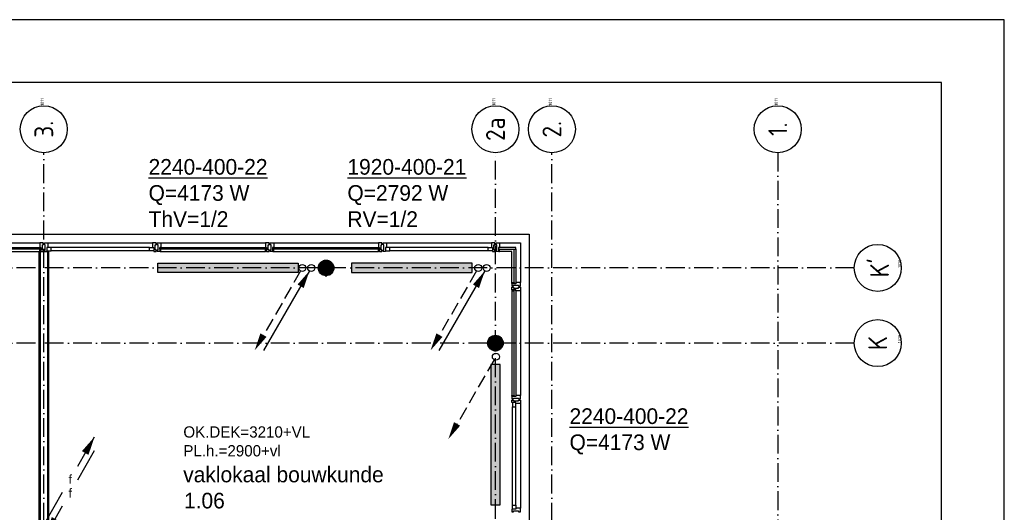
# Model space of a CAD drawing. Extents: x -41378 to 114803, y -24080 to 82188.
# Tile 137 of 137: x 99107 to 114803, y 74327 to 82188. Entities that reach past the tile are written whole.
import ezdxf
from ezdxf.enums import TextEntityAlignment as Align

# ---------------------------------------------------------------- set-up
doc = ezdxf.new("R2010")
doc.units = 0
doc.header["$LTSCALE"] = 50
doc.linetypes.add('2322107', pattern=[2000, 1000, 1000])
doc.linetypes.add('DASHDOT', pattern=[9, 6, -1.5, 0, -1.5])
doc.layers.get('0').update_dxf_attribs({"linetype": 'CONTINUOUS'})
for name, color, linetype in [('00KAD025', 2, 'CONTINUOUS'), ('00KAD070', 5, 'CONTINUOUS'), ('AL$7----_STRAMIEN', 1, 'DASHDOT'), ('AL21----_BUITENWAND', 4, 'CONTINUOUS'), ('AL22----_BINNENWAND', 7, 'CONTINUOUS'), ('AL28----_KONSTRUKTIE', 3, 'CONTINUOUS'), ('AL31----_BUITENKOZ', 7, 'CONTINUOUS'), ('ALN-----_BLOCKNAAM', 2, 'CONTINUOUS'), ('ALXAA---_GEWBETON', 12, 'CONTINUOUS'), ('ALXOU---_GLAS', 7, 'CONTINUOUS'), ('BOUW', 8, 'CONTINUOUS'), ('WI561---', 1, 'CONTINUOUS'), ('WL5448--', 4, 'CONTINUOUS'), ('WL561---', 4, 'CONTINUOUS'), ('WL561---_AANVOER', 4, 'CONTINUOUS'), ('WL561---_RETOUR', 4, 'CONTINUOUS')]:
    doc.layers.add(name, color=color, linetype=linetype)
doc.layers.get('0').freeze()
doc.styles.add('BURO-018', font='BUROFONT.shx', dxfattribs={"height": 90})
doc.styles.add('BURO-025', font='BUROFONT.shx', dxfattribs={"height": 250})
doc.styles.get("Standard").update_dxf_attribs({"font": 'ISOCP'})

# ---------------------------------------------------------------- blocks, each defined once
blk = doc.blocks.new('1011')
at = {"layer": 'AL$7----_STRAMIEN', "color": 7, "linetype": 'CONTINUOUS'}
blk.add_circle((-750, 0), 750, dxfattribs=at)
at = {"layer": 'ALN-----_BLOCKNAAM', "linetype": 'CONTINUOUS'}
blk.add_text('1011', height=100, dxfattribs=at).set_placement((0, 0))
blk = doc.blocks.new('1010')
at = {"layer": 'AL$7----_STRAMIEN', "color": 7, "linetype": 'CONTINUOUS'}
blk.add_circle((0, 750), 750, dxfattribs=at)
at = {"layer": 'ALN-----_BLOCKNAAM', "linetype": 'CONTINUOUS'}
blk.add_text('1010', height=100, dxfattribs=at).set_placement((0, 0))
blk = doc.blocks.new('2322401')
at = {"color": 0, "linetype": 'CONTINUOUS'}
for p, q in [((-0.5, 0.5, 1), (-0.5, 0.5)), ((-0.5, 0.5, 1), (-0.5, -0.5, 1)), ((0.5, 0.5, 1), (-0.5, 0.5, 1)), ((0.5, 0.5), (-0.5, 0.5)), ((-0.5, 0.5), (-0.5, -0.5)), ((0.5, 0.5, 1), (0.5, 0.5)), ((0.5, -0.5, 1), (0.5, 0.5, 1)), ((0.5, -0.5), (0.5, 0.5)), ((-0.5, -0.5, 1), (-0.5, -0.5)), ((-0.5, -0.5, 1), (0.5, -0.5, 1)), ((-0.5, -0.5), (0.5, -0.5)), ((0.5, -0.5, 1), (0.5, -0.5))]:
    blk.add_line(p, q, dxfattribs=at)
blk = doc.blocks.new('CVHATCH1')
at = {"color": 0, "linetype": 'CONTINUOUS'}
blk.add_solid([(-0.5, -0.5), (0.5, -0.5), (-0.5, 0.5), (0.5, 0.5)], dxfattribs=at)
blk = doc.blocks.new('LDV2108')
at = {"color": 0, "linetype": 'CONTINUOUS'}
for p, q in [((-0.25, -0.43), (-1.19, -2.06)), ((-1.56, -2.71), (-2.5, -4.33)), ((-2.87, -4.98), (-3.81, -6.6)), ((-4.19, -7.25), (-5.12, -8.88)), ((-5.5, -9.53), (-6.44, -11.15))]:
    blk.add_line(p, q, dxfattribs=at)
blk.add_lwpolyline([(-6.75, -11.69, 0, 1, 0), (-5.5, -9.53, 1, 1, 0)], format="xyseb", dxfattribs=at)
blk.add_circle((0, 0), 0.5, dxfattribs=at)
blk = doc.blocks.new('LDV4107')
at = {"color": 0, "linetype": 'CONTINUOUS'}
blk.add_line((-0.25, -0.43), (-6.75, -11.69), dxfattribs=at)
blk.add_lwpolyline([(-0.25, -0.43, 0, 1, 0), (-1.5, -2.6, 1, 1, 0)], format="xyseb", dxfattribs=at)
blk.add_circle((0, 0), 0.5, dxfattribs=at)
blk = doc.blocks.new('CVRINFO2')
at = {"color": 0, "linetype": 'CONTINUOUS', "style": 'BURO-025'}
for tag, p in [('CV_TEXT125', (0, 0)), ('CV_TEXT225', (0, -4.17)), ('CV_TEXT325', (0, -8.33)), ('CV_TEXT425', (0, -12.5))]:
    blk.add_attdef(tag, p, '', height=2.5, dxfattribs=at)
blk = doc.blocks.new('LDV3')
at = {"color": 0, "linetype": 'CONTINUOUS'}
for p, q in [((4.5, 7.79), (6.75, 11.69)), ((0.25, 0.43), (2.5, 4.33))]:
    blk.add_line(p, q, dxfattribs=at)
blk.add_lwpolyline([(0.25, 0.43, 0, 1, 0), (1.5, 2.6, 1, 1, 0)], format="xyseb", dxfattribs=at)
blk.add_circle((0, 0), 0.5, dxfattribs=at)
at = {"color": 0, "linetype": 'CONTINUOUS', "style": 'BURO-018'}
blk.add_attdef('LD_TEXT1', text='', height=1.8, dxfattribs=at).set_placement((3.5, 6.06), align=Align.MIDDLE)
blk = doc.blocks.new('LDV1')
at = {"color": 0, "linetype": 'CONTINUOUS'}
for p, q in [((4.5, 7.79), (6.75, 11.69)), ((0.25, 0.43), (2.5, 4.33))]:
    blk.add_line(p, q, dxfattribs=at)
blk.add_lwpolyline([(6.75, 11.69, 0, 1, 0), (5.5, 9.53, 1, 1, 0)], format="xyseb", dxfattribs=at)
blk.add_circle((0, 0), 0.5, dxfattribs=at)
at = {"color": 0, "linetype": 'CONTINUOUS', "style": 'BURO-018'}
blk.add_attdef('LD_TEXT1', text='', height=1.8, dxfattribs=at).set_placement((3.5, 6.06), align=Align.MIDDLE)

msp = doc.modelspace()

# ---------------------------------------------------------------- linework, layer by layer
at = {"layer": '00KAD025', "linetype": 'CONTINUOUS'}
for p, q in [((114803.4, 82187.6), (-41378.4, 82187.6)), ((114803.4, -1912.4), (114803.4, 82187.6))]:
    msp.add_line(p, q, dxfattribs=at)
at = {"layer": '00KAD070', "linetype": 'CONTINUOUS'}
for p, q in [((113803.4, 81187.6), (-40378.4, 81187.6)), ((113803.4, -912.4), (113803.4, 81187.6))]:
    msp.add_line(p, q, dxfattribs=at)
at = {"layer": 'AL$7----_STRAMIEN', "color": 1}
msp.add_line((111191, 80064.7), (111191, 43573), dxfattribs=at)
for points in [[(99491, 43573), (99491, 80064.7)], [(106691, 44078.9), (106691, 80064.7)], [(107591, 43573), (107591, 80064.7)], [(112410.4, 78227.3), (70480.4, 78227.3)], [(112410.4, 77027.3), (70480.4, 77027.3)]]:
    msp.add_lwpolyline(points, dxfattribs=at)
at = {"layer": 'AL21----_BUITENWAND', "color": 8}
for p, q in [((73751, 78767.3), (107231, 78767.3)), ((107231, 78767.3), (107231, 61147.3))]:
    msp.add_line(p, q, dxfattribs=at)
at = {"layer": 'AL22----_BINNENWAND', "color": 8}
for p, q in [((99416, 66320.3), (99416, 78487.3)), ((99416, 78487.3), (99566, 78487.3)), ((99566, 78487.3), (99566, 66320.3))]:
    msp.add_line(p, q, dxfattribs=at)
at = {"layer": 'AL22----_BINNENWAND', "color": 8, "linetype": 'CONTINUOUS'}
for p, q in [((99431, 78487.3), (99431, 66320.3)), ((99551, 78487.3), (99551, 66320.3))]:
    msp.add_line(p, q, dxfattribs=at)
at = {"layer": 'AL28----_KONSTRUKTIE', "color": 8}
for centre in [(103991, 78227.3), (106691, 77027.3)]:
    msp.add_circle(centre, 125, dxfattribs=at)
at = {"layer": 'AL31----_BUITENKOZ', "color": 8}
for p, q in [((97756, 78626.3), (99426, 78626.3)), ((97756, 78487.3), (99426, 78487.3)), ((99556, 78626.3), (101226, 78626.3)), ((101176, 78554.3), (99606, 78554.3)), ((101176, 78500.3), (99606, 78500.3)), ((101356, 78626.3), (103026, 78626.3)), ((101356, 78487.3), (103026, 78487.3)), ((103156, 78626.3), (104826, 78626.3)), ((103156, 78487.3), (104826, 78487.3)), ((104956, 78626.3), (106626, 78626.3)), ((106576, 78554.3), (105006, 78554.3)), ((106576, 78500.3), (105006, 78500.3)), ((106756, 78626.3), (107090, 78626.3)), ((106951, 78487.3), (106756, 78487.3)), ((106951, 77992.3), (106951, 78487.3)), ((107090, 78626.3), (107090, 77992.3)), ((106951, 77862.3), (106951, 76192.3)), ((107090, 77862.3), (107090, 76192.3)), ((106964, 74442.3), (106964, 76012.3)), ((107018, 74442.3), (107018, 76012.3)), ((107090, 76062.3), (107090, 74392.3))]:
    msp.add_line(p, q, dxfattribs=at)
at = {"layer": 'AL31----_BUITENKOZ', "color": 8, "linetype": 'CONTINUOUS'}
for p, q in [((99463.1, 78626.3), (99426, 78626.3)), ((99426, 78626.3), (99426, 78619.3)), ((99426, 78619.3), (99426, 78615.3)), ((99426, 78615.3), (99426, 78607.3)), ((99426, 78607.3), (99426, 78554.3)), ((99426, 78554.3), (99443, 78554.3)), ((99426, 78487.3), (99426, 78524.3)), ((99426, 78524.3), (99443, 78524.3)), ((99438, 78487.3), (99426, 78487.3)), ((99443, 78492.3), (99438, 78492.3)), ((99438, 78492.3), (99438, 78487.3)), ((99443, 78554.3), (99443, 78487.3)), ((99443, 78524.3), (99443, 78492.3)), ((99443, 78487.3), (99482, 78487.3)), ((99482, 78626.3), (99463.1, 78626.3)), ((99468, 78517.3), (99468, 78597.3)), ((99468, 78597.3), (99482, 78597.3)), ((99482, 78517.3), (99468, 78517.3)), ((99482, 78620.3), (99482, 78626.3)), ((99482, 78606.3), (99482, 78620.3)), ((99482, 78597.3), (99482, 78606.3)), ((99482, 78606.3), (99482, 78606.3)), ((99482, 78507.3), (99482, 78517.3)), ((99482, 78493.3), (99482, 78507.3)), ((99482, 78507.3), (99482, 78507.3)), ((99482, 78487.3), (99482, 78493.3)), ((99500, 78620.3), (99500, 78626.3)), ((99500, 78626.3), (99518.9, 78626.3)), ((99500, 78606.8), (99500, 78620.3)), ((99500, 78596.8), (99500, 78606.8)), ((99500, 78606.8), (99500, 78606.8)), ((99514, 78596.8), (99500, 78596.8)), ((99500, 78507.3), (99500, 78516.8)), ((99500, 78516.8), (99514, 78516.8)), ((99500, 78493.3), (99500, 78507.3)), ((99500, 78507.3), (99500, 78507.3)), ((99500, 78487.3), (99500, 78493.3)), ((99539, 78487.3), (99500, 78487.3)), ((99514, 78516.8), (99514, 78596.8)), ((99518.9, 78626.3), (99556, 78626.3)), ((99556, 78554.3), (99539, 78554.3)), ((99539, 78554.3), (99539, 78487.3)), ((99539, 78554.3), (99539, 78500.3)), ((99606, 78554.3), (99539, 78554.3)), ((99539, 78500.3), (99606, 78500.3)), ((99556, 78626.3), (99556, 78619.3)), ((99556, 78619.3), (99556, 78615.3)), ((99556, 78615.3), (99556, 78607.3)), ((99556, 78607.3), (99556, 78554.3)), ((99606, 78500.3), (99606, 78554.3)), ((101176, 78500.3), (101176, 78554.3)), ((101176, 78554.3), (101243, 78554.3)), ((101243, 78500.3), (101176, 78500.3)), ((101263.1, 78626.3), (101226, 78626.3)), ((101226, 78626.3), (101226, 78619.3)), ((101226, 78619.3), (101226, 78615.3)), ((101226, 78615.3), (101226, 78607.3)), ((101226, 78607.3), (101226, 78554.3)), ((101226, 78554.3), (101243, 78554.3)), ((101243, 78554.3), (101243, 78487.3)), ((101243, 78554.3), (101243, 78500.3)), ((101243, 78487.3), (101282, 78487.3)), ((101282, 78626.3), (101263.1, 78626.3)), ((101268, 78517.3), (101268, 78597.3)), ((101268, 78597.3), (101282, 78597.3)), ((101282, 78517.3), (101268, 78517.3)), ((101282, 78620.3), (101282, 78626.3)), ((101282, 78606.3), (101282, 78620.3)), ((101282, 78597.3), (101282, 78606.3)), ((101282, 78606.3), (101282, 78606.3)), ((101282, 78507.3), (101282, 78517.3)), ((101282, 78493.3), (101282, 78507.3)), ((101282, 78507.3), (101282, 78507.3)), ((101282, 78487.3), (101282, 78493.3)), ((101300, 78620.3), (101300, 78626.3)), ((101300, 78626.3), (101318.9, 78626.3)), ((101300, 78606.8), (101300, 78620.3)), ((101300, 78596.8), (101300, 78606.8)), ((101300, 78606.8), (101300, 78606.8)), ((101314, 78596.8), (101300, 78596.8)), ((101300, 78507.3), (101300, 78516.8)), ((101300, 78516.8), (101314, 78516.8)), ((101300, 78493.3), (101300, 78507.3)), ((101300, 78507.3), (101300, 78507.3)), ((101300, 78487.3), (101300, 78493.3)), ((101339, 78487.3), (101300, 78487.3)), ((101314, 78516.8), (101314, 78596.8)), ((101318.9, 78626.3), (101356, 78626.3)), ((101356, 78554.3), (101339, 78554.3)), ((101339, 78554.3), (101339, 78487.3)), ((101339, 78524.3), (101339, 78492.3)), ((101356, 78524.3), (101339, 78524.3)), ((101339, 78492.3), (101344, 78492.3)), ((101344, 78492.3), (101344, 78487.3)), ((101344, 78487.3), (101356, 78487.3)), ((101356, 78626.3), (101356, 78619.3)), ((101356, 78619.3), (101356, 78615.3)), ((101356, 78615.3), (101356, 78607.3)), ((101356, 78607.3), (101356, 78554.3)), ((101356, 78487.3), (101356, 78524.3)), ((103063.1, 78626.3), (103026, 78626.3)), ((103026, 78626.3), (103026, 78619.3)), ((103026, 78619.3), (103026, 78615.3)), ((103026, 78615.3), (103026, 78607.3)), ((103026, 78607.3), (103026, 78554.3)), ((103026, 78554.3), (103043, 78554.3)), ((103026, 78487.3), (103026, 78524.3)), ((103026, 78524.3), (103043, 78524.3)), ((103038, 78487.3), (103026, 78487.3)), ((103043, 78492.3), (103038, 78492.3)), ((103038, 78492.3), (103038, 78487.3)), ((103043, 78554.3), (103043, 78487.3)), ((103043, 78524.3), (103043, 78492.3)), ((103043, 78487.3), (103082, 78487.3)), ((103082, 78626.3), (103063.1, 78626.3)), ((103068, 78517.3), (103068, 78597.3)), ((103068, 78597.3), (103082, 78597.3)), ((103082, 78517.3), (103068, 78517.3)), ((103082, 78620.3), (103082, 78626.3)), ((103082, 78606.3), (103082, 78620.3)), ((103082, 78597.3), (103082, 78606.3)), ((103082, 78606.3), (103082, 78606.3)), ((103082, 78507.3), (103082, 78517.3)), ((103082, 78493.3), (103082, 78507.3)), ((103082, 78507.3), (103082, 78507.3)), ((103082, 78487.3), (103082, 78493.3)), ((103100, 78620.3), (103100, 78626.3)), ((103100, 78626.3), (103118.9, 78626.3)), ((103100, 78606.8), (103100, 78620.3)), ((103100, 78596.8), (103100, 78606.8)), ((103100, 78606.8), (103100, 78606.8)), ((103114, 78596.8), (103100, 78596.8)), ((103100, 78507.3), (103100, 78516.8)), ((103100, 78516.8), (103114, 78516.8)), ((103100, 78493.3), (103100, 78507.3)), ((103100, 78507.3), (103100, 78507.3)), ((103100, 78487.3), (103100, 78493.3)), ((103139, 78487.3), (103100, 78487.3)), ((103114, 78516.8), (103114, 78596.8)), ((103118.9, 78626.3), (103156, 78626.3)), ((103156, 78554.3), (103139, 78554.3)), ((103139, 78554.3), (103139, 78487.3)), ((103139, 78524.3), (103139, 78492.3)), ((103156, 78524.3), (103139, 78524.3)), ((103139, 78492.3), (103144, 78492.3)), ((103144, 78492.3), (103144, 78487.3)), ((103144, 78487.3), (103156, 78487.3)), ((103156, 78626.3), (103156, 78619.3)), ((103156, 78619.3), (103156, 78615.3)), ((103156, 78615.3), (103156, 78607.3)), ((103156, 78607.3), (103156, 78554.3)), ((103156, 78487.3), (103156, 78524.3)), ((104863.1, 78626.3), (104826, 78626.3)), ((104826, 78626.3), (104826, 78619.3)), ((104826, 78619.3), (104826, 78615.3)), ((104826, 78615.3), (104826, 78607.3)), ((104826, 78607.3), (104826, 78554.3)), ((104826, 78554.3), (104843, 78554.3)), ((104826, 78487.3), (104826, 78524.3)), ((104826, 78524.3), (104843, 78524.3)), ((104838, 78487.3), (104826, 78487.3)), ((104843, 78492.3), (104838, 78492.3)), ((104838, 78492.3), (104838, 78487.3)), ((104843, 78554.3), (104843, 78487.3)), ((104843, 78524.3), (104843, 78492.3)), ((104843, 78487.3), (104882, 78487.3)), ((104882, 78626.3), (104863.1, 78626.3)), ((104868, 78517.3), (104868, 78597.3)), ((104868, 78597.3), (104882, 78597.3)), ((104882, 78517.3), (104868, 78517.3)), ((104882, 78620.3), (104882, 78626.3)), ((104882, 78606.3), (104882, 78620.3)), ((104882, 78597.3), (104882, 78606.3)), ((104882, 78606.3), (104882, 78606.3)), ((104882, 78507.3), (104882, 78517.3)), ((104882, 78493.3), (104882, 78507.3)), ((104882, 78507.3), (104882, 78507.3)), ((104882, 78487.3), (104882, 78493.3)), ((104900, 78620.3), (104900, 78626.3)), ((104900, 78626.3), (104918.9, 78626.3)), ((104900, 78606.8), (104900, 78620.3)), ((104900, 78596.8), (104900, 78606.8)), ((104900, 78606.8), (104900, 78606.8)), ((104914, 78596.8), (104900, 78596.8)), ((104900, 78507.3), (104900, 78516.8)), ((104900, 78516.8), (104914, 78516.8)), ((104900, 78493.3), (104900, 78507.3)), ((104900, 78507.3), (104900, 78507.3)), ((104900, 78487.3), (104900, 78493.3)), ((104939, 78487.3), (104900, 78487.3)), ((104914, 78516.8), (104914, 78596.8)), ((104918.9, 78626.3), (104956, 78626.3)), ((104956, 78554.3), (104939, 78554.3)), ((104939, 78554.3), (104939, 78487.3)), ((104939, 78554.3), (104939, 78500.3)), ((105006, 78554.3), (104939, 78554.3)), ((104939, 78500.3), (105006, 78500.3)), ((104956, 78626.3), (104956, 78619.3)), ((104956, 78619.3), (104956, 78615.3)), ((104956, 78615.3), (104956, 78607.3)), ((104956, 78607.3), (104956, 78554.3)), ((105006, 78500.3), (105006, 78554.3)), ((106576, 78500.3), (106576, 78554.3)), ((106576, 78554.3), (106643, 78554.3)), ((106643, 78500.3), (106576, 78500.3)), ((106663.1, 78626.3), (106626, 78626.3)), ((106626, 78626.3), (106626, 78619.3)), ((106626, 78619.3), (106626, 78615.3)), ((106626, 78615.3), (106626, 78607.3)), ((106626, 78607.3), (106626, 78554.3)), ((106626, 78554.3), (106643, 78554.3)), ((106643, 78554.3), (106643, 78487.3)), ((106643, 78554.3), (106643, 78500.3)), ((106643, 78487.3), (106682, 78487.3)), ((106682, 78626.3), (106663.1, 78626.3)), ((106668, 78517.3), (106668, 78597.3)), ((106668, 78597.3), (106682, 78597.3)), ((106682, 78517.3), (106668, 78517.3)), ((106682, 78620.3), (106682, 78626.3)), ((106682, 78606.3), (106682, 78620.3)), ((106682, 78597.3), (106682, 78606.3)), ((106682, 78606.3), (106682, 78606.3)), ((106682, 78507.3), (106682, 78517.3)), ((106682, 78493.3), (106682, 78507.3)), ((106682, 78507.3), (106682, 78507.3)), ((106682, 78487.3), (106682, 78493.3)), ((106700, 78620.3), (106700, 78626.3)), ((106700, 78626.3), (106718.9, 78626.3)), ((106700, 78606.3), (106700, 78620.3)), ((106700, 78596.8), (106700, 78606.3)), ((106700, 78606.3), (106700, 78606.3)), ((106714, 78596.8), (106700, 78596.8)), ((106700, 78507.3), (106700, 78516.8)), ((106700, 78516.8), (106714, 78516.8)), ((106700, 78493.3), (106700, 78507.3)), ((106700, 78507.3), (106700, 78507.3)), ((106700, 78487.3), (106700, 78493.3)), ((106739, 78487.3), (106700, 78487.3)), ((106714, 78516.8), (106714, 78596.8)), ((106718.9, 78626.3), (106756, 78626.3)), ((106756, 78554.3), (106739, 78554.3)), ((106739, 78554.3), (106739, 78487.3)), ((106739, 78524.3), (106739, 78492.3)), ((106756, 78524.3), (106739, 78524.3)), ((106739, 78492.3), (106744, 78492.3)), ((106744, 78492.3), (106744, 78487.3)), ((106744, 78487.3), (106756, 78487.3)), ((106756, 78626.3), (106756, 78619.3)), ((106756, 78619.3), (106756, 78615.3)), ((106756, 78615.3), (106756, 78607.3)), ((106756, 78607.3), (106756, 78554.3)), ((106756, 78487.3), (106756, 78524.3)), ((106951, 77980.3), (106951, 77992.3)), ((106951, 77992.3), (106988, 77992.3)), ((106956, 77980.3), (106951, 77980.3)), ((106951, 77975.3), (106951, 77936.3)), ((107018, 77975.3), (106951, 77975.3)), ((106951, 77936.3), (106957, 77936.3)), ((106951, 77879.3), (106951, 77918.3)), ((106951, 77918.3), (106957, 77918.3)), ((107018, 77879.3), (106951, 77879.3)), ((106956, 77874.3), (106951, 77874.3)), ((106951, 77874.3), (106951, 77862.3)), ((106951, 77862.3), (106988, 77862.3)), ((106956, 77975.3), (106956, 77980.3)), ((106988, 77975.3), (106956, 77975.3)), ((106988, 77879.3), (106956, 77879.3)), ((106956, 77879.3), (106956, 77874.3)), ((106957, 77936.3), (106971, 77936.3)), ((106957, 77918.3), (106971, 77918.3)), ((106971, 77936.3), (106971, 77936.3)), ((106971, 77936.3), (106980.5, 77936.3)), ((106971, 77918.3), (106971, 77918.3)), ((106971, 77918.3), (106980.5, 77918.3)), ((106980.5, 77936.3), (106980.5, 77950.3)), ((106980.5, 77950.3), (107060.5, 77950.3)), ((106980.5, 77918.3), (106980.5, 77904.3)), ((106980.5, 77904.3), (107060.5, 77904.3)), ((106988, 77992.3), (106988, 77975.3)), ((106988, 77862.3), (106988, 77879.3)), ((107071, 77992.3), (107018, 77992.3)), ((107018, 77992.3), (107018, 77975.3)), ((107018, 77862.3), (107018, 77879.3)), ((107071, 77862.3), (107018, 77862.3)), ((107060.5, 77950.3), (107060.5, 77936.3)), ((107060.5, 77936.3), (107070, 77936.3)), ((107060.5, 77904.3), (107060.5, 77918.3)), ((107060.5, 77918.3), (107070.5, 77918.3)), ((107070, 77936.3), (107070, 77936.3)), ((107070, 77936.3), (107084, 77936.3)), ((107070.5, 77918.3), (107070.5, 77918.3)), ((107070.5, 77918.3), (107084, 77918.3)), ((107079, 77992.3), (107071, 77992.3)), ((107079, 77862.3), (107071, 77862.3)), ((107083, 77992.3), (107079, 77992.3)), ((107083, 77862.3), (107079, 77862.3)), ((107090, 77992.3), (107083, 77992.3)), ((107090, 77862.3), (107083, 77862.3)), ((107084, 77936.3), (107090, 77936.3)), ((107084, 77918.3), (107090, 77918.3)), ((107090, 77955.3), (107090, 77992.3)), ((107090, 77936.3), (107090, 77955.3)), ((107090, 77918.3), (107090, 77899.4)), ((107090, 77899.4), (107090, 77862.3)), ((106951, 76180.3), (106951, 76192.3)), ((106951, 76192.3), (106988, 76192.3)), ((106956, 76180.3), (106951, 76180.3)), ((106951, 76175.3), (106951, 76136.3)), ((107018, 76175.3), (106951, 76175.3)), ((106951, 76136.3), (106957, 76136.3)), ((106956, 76175.3), (106956, 76180.3)), ((106988, 76175.3), (106956, 76175.3)), ((106957, 76136.3), (106971, 76136.3)), ((106971, 76136.3), (106971, 76136.3)), ((106971, 76136.3), (106981, 76136.3)), ((106981, 76136.3), (106981, 76150.3)), ((106981, 76150.3), (107061, 76150.3)), ((106988, 76192.3), (106988, 76175.3)), ((107071, 76192.3), (107018, 76192.3)), ((107018, 76192.3), (107018, 76175.3)), ((107061, 76150.3), (107061, 76136.3)), ((107061, 76136.3), (107070, 76136.3)), ((107070, 76136.3), (107070, 76136.3)), ((107070, 76136.3), (107084, 76136.3)), ((107079, 76192.3), (107071, 76192.3)), ((107083, 76192.3), (107079, 76192.3)), ((107090, 76192.3), (107083, 76192.3)), ((107084, 76136.3), (107090, 76136.3)), ((107090, 76155.3), (107090, 76192.3)), ((107090, 76136.3), (107090, 76155.3)), ((106951, 76079.3), (106951, 76118.3)), ((106951, 76118.3), (106957, 76118.3)), ((107018, 76079.3), (106951, 76079.3)), ((106957, 76118.3), (106971, 76118.3)), ((107018, 76079.3), (106964, 76079.3)), ((106964, 76079.3), (106964, 76012.3)), ((106964, 76012.3), (107018, 76012.3)), ((106971, 76118.3), (106971, 76118.3)), ((106971, 76118.3), (106980.5, 76118.3)), ((106980.5, 76118.3), (106980.5, 76104.3)), ((106980.5, 76104.3), (107060.5, 76104.3)), ((107018, 76062.3), (107018, 76079.3)), ((107018, 76012.3), (107018, 76079.3)), ((107071, 76062.3), (107018, 76062.3)), ((107060.5, 76104.3), (107060.5, 76118.3)), ((107060.5, 76118.3), (107070.5, 76118.3)), ((107070.5, 76118.3), (107070.5, 76118.3)), ((107070.5, 76118.3), (107084, 76118.3)), ((107079, 76062.3), (107071, 76062.3)), ((107083, 76062.3), (107079, 76062.3)), ((107090, 76062.3), (107083, 76062.3)), ((107084, 76118.3), (107090, 76118.3)), ((107090, 76118.3), (107090, 76099.4)), ((107090, 76099.4), (107090, 76062.3)), ((106964, 74375.3), (106964, 74442.3)), ((106964, 74442.3), (107018, 74442.3)), ((107018, 74442.3), (107018, 74375.3)), ((106951, 74375.3), (106951, 74336.3)), ((107018, 74375.3), (106951, 74375.3)), ((106951, 74336.3), (106957, 74336.3)), ((106957, 74336.3), (106971, 74336.3)), ((107018, 74375.3), (106964, 74375.3)), ((106971, 74336.3), (106971, 74336.3)), ((106971, 74336.3), (106981, 74336.3)), ((106981, 74336.3), (106981, 74350.3)), ((106981, 74350.3), (107061, 74350.3)), ((107071, 74392.3), (107018, 74392.3)), ((107018, 74392.3), (107018, 74375.3)), ((107061, 74350.3), (107061, 74336.3)), ((107061, 74336.3), (107070, 74336.3)), ((107070, 74336.3), (107070, 74336.3)), ((107070, 74336.3), (107084, 74336.3)), ((107079, 74392.3), (107071, 74392.3)), ((107083, 74392.3), (107079, 74392.3)), ((107090, 74392.3), (107083, 74392.3)), ((107084, 74336.3), (107090, 74336.3)), ((107090, 74355.3), (107090, 74392.3)), ((107090, 74336.3), (107090, 74355.3))]:
    msp.add_line(p, q, dxfattribs=at)
at = {"layer": 'ALXAA---_GEWBETON', "color": 8}
for p, q in [((103943.7, 78343), (104038.3, 78343)), ((103866.1, 78223), (104115.9, 78223)), ((103867, 78243), (104115, 78243)), ((103868.4, 78203), (104113.6, 78203)), ((103871.2, 78263), (104110.8, 78263)), ((103874.1, 78183), (104107.9, 78183)), ((103879.1, 78283), (104102.9, 78283)), ((103891.5, 78303), (104090.5, 78303)), ((103910.6, 78323), (104071.4, 78323)), ((103883.8, 78163), (104098.2, 78163)), ((103898.7, 78143), (104083.3, 78143)), ((103922.1, 78123), (104059.9, 78123)), ((103977.7, 78103), (104004.3, 78103)), ((106579.1, 77083), (106802.9, 77083)), ((106591.5, 77103), (106790.5, 77103)), ((106610.6, 77123), (106771.4, 77123)), ((106643.7, 77143), (106738.3, 77143)), ((106566.1, 77023), (106815.9, 77023)), ((106567, 77043), (106815, 77043)), ((106568.4, 77003), (106813.6, 77003)), ((106571.2, 77063), (106810.8, 77063)), ((106574.1, 76983), (106807.9, 76983)), ((106583.8, 76963), (106798.2, 76963)), ((106598.7, 76943), (106783.3, 76943)), ((106622.1, 76923), (106759.9, 76923)), ((106677.7, 76903), (106704.3, 76903))]:
    msp.add_line(p, q, dxfattribs=at)
at = {"layer": 'ALXOU---_GLAS', "color": 8}
for p, q in [((97741, 78552.3), (99441, 78552.3)), ((99441, 78526.3), (97741, 78526.3)), ((99441, 78552.3), (99441, 78526.3)), ((101341, 78526.3), (101341, 78552.3)), ((101341, 78552.3), (103041, 78552.3)), ((103041, 78526.3), (101341, 78526.3)), ((103041, 78552.3), (103041, 78526.3)), ((103141, 78526.3), (103141, 78552.3)), ((103141, 78552.3), (104841, 78552.3)), ((104841, 78526.3), (103141, 78526.3)), ((104841, 78552.3), (104841, 78526.3)), ((106741, 78552.3), (106741, 78526.3)), ((107016, 78552.3), (106741, 78552.3)), ((106741, 78526.3), (107016, 78526.3)), ((106990, 77977.3), (106990, 78526.3)), ((106990, 78526.3), (107016, 78526.3)), ((107016, 78526.3), (107016, 78552.3)), ((107016, 78526.3), (107016, 77977.3)), ((107016, 77977.3), (106990, 77977.3)), ((106990, 76177.3), (106990, 77877.3)), ((106990, 77877.3), (107016, 77877.3)), ((107016, 77877.3), (107016, 76177.3)), ((107016, 76177.3), (106990, 76177.3))]:
    msp.add_line(p, q, dxfattribs=at)
at = {"layer": 'WL561---_AANVOER', "linetype": '2322107'}
msp.add_line((106691, 74225.7), (106691, 74445.4), dxfattribs=at)

# ---------------------------------------------------------------- block references
at = {"layer": 'AL$7----_STRAMIEN'}
ref = msp.add_blockref('1011', (99491, 80814.7), dxfattribs=dict(at, xscale=0.5, yscale=0.5, zscale=0.5, rotation=90))
ref.add_attrib('STR-NAAM', '3.', dxfattribs={"color": 3, "linetype": 'CONTINUOUS', "height": 300, "rotation": 90}).set_placement((99491, 80439.7), align=Align.MIDDLE)
ref = msp.add_blockref('1011', (106691, 80814.7), dxfattribs=dict(at, xscale=0.5, yscale=0.5, zscale=0.5, rotation=90))
ref.add_attrib('STR-NAAM', '2a', dxfattribs={"color": 3, "linetype": 'CONTINUOUS', "height": 300, "rotation": 90}).set_placement((106691, 80439.7), align=Align.MIDDLE)
ref = msp.add_blockref('1011', (107591, 80814.7), dxfattribs=dict(at, xscale=0.5, yscale=0.5, zscale=0.5, rotation=90))
ref.add_attrib('STR-NAAM', '2.', dxfattribs={"color": 3, "linetype": 'CONTINUOUS', "height": 300, "rotation": 90}).set_placement((107591, 80439.7), align=Align.MIDDLE)
ref = msp.add_blockref('1011', (111191, 80814.7), dxfattribs=dict(at, xscale=0.5, yscale=0.5, zscale=0.5, rotation=90))
ref.add_attrib('STR-NAAM', '1.', dxfattribs={"color": 3, "linetype": 'CONTINUOUS', "height": 300, "rotation": 90}).set_placement((111191, 80439.7), align=Align.MIDDLE)
ref = msp.add_blockref('1010', (113160.4, 78227.3), dxfattribs=dict(at, xscale=0.5, yscale=0.5, zscale=0.5, rotation=90))
ref.add_attrib('STR-NAAM', "K'", dxfattribs={"color": 3, "linetype": 'CONTINUOUS', "height": 300, "rotation": 90}).set_placement((112785.4, 78227.3), align=Align.MIDDLE)
ref = msp.add_blockref('1010', (113160.4, 77027.3), dxfattribs=dict(at, xscale=0.5, yscale=0.5, zscale=0.5, rotation=90))
ref.add_attrib('STR-NAAM', 'K', dxfattribs={"color": 3, "linetype": 'CONTINUOUS', "height": 300, "rotation": 90}).set_placement((112785.4, 77027.3), align=Align.MIDDLE)
at = {"layer": 'WI561---'}
ref = msp.add_blockref('CVRINFO2', (101161.3, 79714.3), dxfattribs=dict(at, xscale=100, yscale=100, zscale=100))
ref.add_attrib('CV_TEXT125', '%%u2240-400-22', (101161.3, 79714.3), dxfattribs={"layer": '0', "color": 2, "linetype": 'CONTINUOUS', "height": 250, "style": 'BURO-025'})
ref.add_attrib('CV_TEXT225', 'Q=4173 W', (101161.3, 79297.6), dxfattribs={"layer": '0', "color": 2, "linetype": 'CONTINUOUS', "height": 250, "style": 'BURO-025'})
ref.add_attrib('CV_TEXT325', 'ThV=1/2', (101161.3, 78880.9), dxfattribs={"layer": '0', "color": 2, "linetype": 'CONTINUOUS', "height": 250, "style": 'BURO-025'})
ref = msp.add_blockref('CVRINFO2', (104331.1, 79714.3), dxfattribs=dict(at, xscale=100, yscale=100, zscale=100))
ref.add_attrib('CV_TEXT125', '%%u1920-400-21', (104331.1, 79714.3), dxfattribs={"layer": '0', "color": 2, "linetype": 'CONTINUOUS', "height": 250, "style": 'BURO-025'})
ref.add_attrib('CV_TEXT225', 'Q=2792 W', (104331.1, 79297.6), dxfattribs={"layer": '0', "color": 2, "linetype": 'CONTINUOUS', "height": 250, "style": 'BURO-025'})
ref.add_attrib('CV_TEXT325', 'RV=1/2', (104331.1, 78880.9), dxfattribs={"layer": '0', "color": 2, "linetype": 'CONTINUOUS', "height": 250, "style": 'BURO-025'})
ref = msp.add_blockref('CVRINFO2', (107872.3, 75736.6), dxfattribs=dict(at, xscale=100, yscale=100, zscale=100))
ref.add_attrib('CV_TEXT125', '%%u2240-400-22', (107872.3, 75736.6), dxfattribs={"layer": '0', "color": 2, "linetype": 'CONTINUOUS', "height": 250, "style": 'BURO-025'})
ref.add_attrib('CV_TEXT225', 'Q=4173 W', (107872.3, 75320), dxfattribs={"layer": '0', "color": 2, "linetype": 'CONTINUOUS', "height": 250, "style": 'BURO-025'})
at = {"layer": 'WL5448--', "color": 2}
ref = msp.add_blockref('LDV1', (99491, 74130.3), dxfattribs=dict(at, xscale=120, yscale=120, zscale=120))
ref.add_attrib('LD_TEXT1', 'f', dxfattribs={"layer": '0', "color": 1, "linetype": 'CONTINUOUS', "height": 144, "style": 'BURO-018'}).set_placement((99911, 74857.7), align=Align.MIDDLE)
ref = msp.add_blockref('LDV3', (99491, 73910.3), dxfattribs=dict(at, xscale=120, yscale=120, zscale=120))
ref.add_attrib('LD_TEXT1', 'f', dxfattribs={"layer": '0', "color": 1, "linetype": 'CONTINUOUS', "height": 144, "style": 'BURO-018'}).set_placement((99911, 74637.7), align=Align.MIDDLE)
at = {"layer": 'WL561---', "yscale": 150}
for name, p, xscale, zscale, rotation in [('2322401', (102426.3, 78227.3), -2240, 400, 179.9999999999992), ('2322401', (102426.3, 78227.3), -2240, 400, 179.9999999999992), ('CVHATCH1', (102426.3, 78227.3), -2240, 2240, 179.9999999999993), ('CVHATCH1', (102426.3, 78227.3), -2240, 2240, 179.9999999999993), ('2322401', (105357.8, 78227.3), 1920, 400, 180.0000000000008), ('CVHATCH1', (105357.8, 78227.3), 1919.999999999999, 1919.999999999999, 180.0000000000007), ('2322401', (106691, 75565.4), 2240, 400, 270.0000000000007), ('2322401', (106691, 75565.4), 2240, 400, 270.0000000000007), ('CVHATCH1', (106691, 75565.4), 2240, 2240, 270.0000000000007), ('CVHATCH1', (106691, 75565.4), 2240, 2240, 270.0000000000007)]:
    msp.add_blockref(name, p, dxfattribs=dict(at, xscale=xscale, zscale=zscale, rotation=rotation))
at = {"layer": 'WL561---_AANVOER', "color": 2, "xscale": 112.5, "yscale": 112.5, "zscale": 112.5}
for p in [(103753.9, 78226.7), (106549.9, 78226.7)]:
    msp.add_blockref('LDV4107', p, dxfattribs=at)
at = {"layer": 'WL561---_RETOUR', "color": 2, "xscale": 112.5, "yscale": 112.5, "zscale": 112.5}
for p in [(103611.8, 78226.7), (106416.7, 78226.7), (106698.5, 76809.7)]:
    msp.add_blockref('LDV2108', p, dxfattribs=at)

# ---------------------------------------------------------------- texts
at = {"layer": 'BOUW', "color": 1, "style": 'BURO-018'}
for s, p in [('OK.DEK=3210+VL', (101716, 75519.5)), ('PL.h.=2900+vl', (101716, 75219.5))]:
    msp.add_text(s, height=180, dxfattribs=at).set_placement(p)
at = {"layer": 'BOUW', "style": 'BURO-025'}
for s, p in [('vaklokaal bouwkunde', (101713.8, 74806.2)), ('1.06', (101725.7, 74389.5))]:
    msp.add_text(s, height=250, dxfattribs=at).set_placement(p)

doc.saveas('drawing.dxf')
